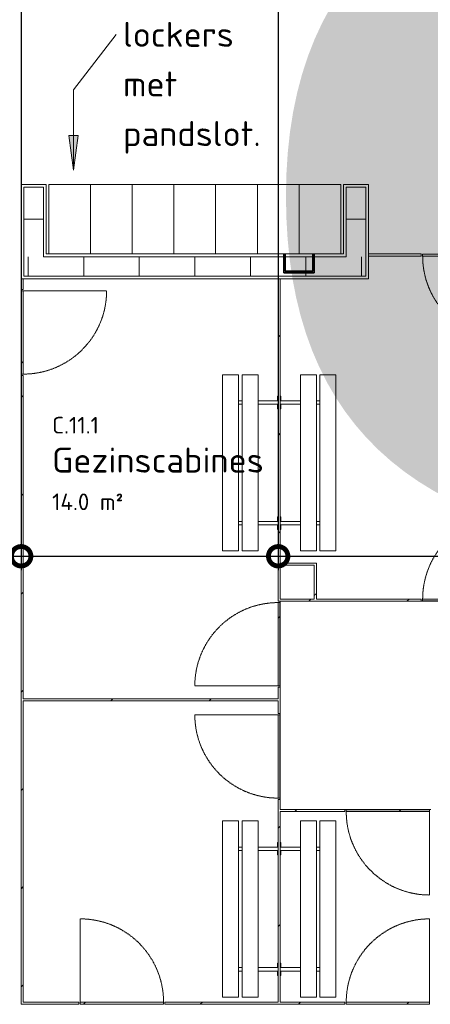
# Model space of a CAD drawing. Header units: millimetres. Extents: x 2016 to 102618, y -16590 to 68005.
# Tile 143 of 256: x 47489 to 50445, y 19798 to 26887. Entities that reach past the tile are written whole.
import ezdxf

# ---------------------------------------------------------------- set-up
doc = ezdxf.new("R2010")
doc.units = ezdxf.units.MM
doc.linetypes.add('Hidden', pattern=[6.5, 4.5, -2])
for name, color, linetype, lineweight in [('A-ANNO-DIMS', 211, 'Continuous', 9), ('A-AREA-IDEN', 2, 'Continuous', 9), ('A-DOOR', 31, 'Continuous', 13), ('A-DOOR-HDLN', 31, 'Hidden', 9), ('A-DOOR-OPNG', 31, 'Continuous', 18), ('A-FLOR', 192, 'Continuous', 13), ('A-WALL', 113, 'Continuous', 13), ('A-WALL-FNSH', 113, 'Continuous', 25), ('A-WALL-PATT', 111, 'Continuous', 25), ('G-ANNO-TEXT', 231, 'Continuous', 9), ('I-FURN', 30, 'Continuous', 13), ('S-COLS', 52, 'Continuous', 13)]:
    doc.layers.add(name, color=color, linetype=linetype, lineweight=lineweight)
doc.styles.add('ISOCPEUR_2', font='isocpeur.ttf', dxfattribs={"height": 180})
doc.styles.add('ISOCPEUR_4', font='isocpeur.ttf', dxfattribs={"height": 120})
doc.dimstyles.new('00_VCS_maatvoering_1_8', dxfattribs={"dimscale": 304.8, "dimtxt": 179.276612, "dimasz": 0.918635, "dimexe": 0.328084, "dimexo": 0.0625, "dimgap": 0.164042, "dimtad": 1, "dimdec": 0, "dimzin": 0, "dimdsep": 46, "dimtxsty": 'ISOCPEUR_2', "dimblk1": 'DOTSMALL', "dimblk2": 'DOTSMALL', "dimsah": 1, "dimcen": 0.09, "dimdle": 0.328084, "dimadec": 0, "dimazin": 0, "dimtfac": 1, "dimtdec": 4, "dimtix": 1, "dimtmove": 0, "dimatfit": 3, "dimfxl": 0.328084, "dimfxlon": 1, "dimtvp": 1, "dimtolj": 1, "dimtzin": 0, "dimarcsym": 2})
pattern_1 = [(45, (0, 0), (-353.5534, 353.5534), [])]

# ---------------------------------------------------------------- blocks, each defined once
blk = doc.blocks.new('28_3B_staal - kolom - buis vierkant warm - K220x220x10-V39-00 Begane grond')
at = {"layer": 'S-COLS', "lineweight": 35}
for p, q in [((-110, 25), (-110, -110)), ((-100, -100), (-100, 25)), ((100, 25), (100, -100)), ((110, -110), (110, 25)), ((-110, -110), (110, -110)), ((100, -100), (-100, -100))]:
    blk.add_line(p, q, dxfattribs=at)
blk = doc.blocks.new('32_0_sanitairdeur_HPL - b 600 x h 2202 hout-V42-00 Begane grond')
at = {"layer": 'A-DOOR-OPNG', "lineweight": 5}
h = blk.add_hatch(dxfattribs=at)
h.set_pattern_fill('FP_63', color=256, style=0, pattern_type=2)
h.set_pattern_definition([(135, (22390, -49357.5), (-353.5534, -353.5534), [])])
h.paths.add_polyline_path([(300, -7.5), (300, 5.5), (-300, 5.5), (-300, -7.5), (250.8, -7.5)], flags=0)
at = {"layer": 'A-DOOR', "lineweight": 18}
for p, q in [((-300, 5.5), (300, 5.5)), ((-300, -7.5), (-300, 5.5)), ((300, 5.5), (300, -7.5)), ((300, -7.5), (-300, -7.5))]:
    blk.add_line(p, q, dxfattribs=at)
at = {"layer": 'A-DOOR-HDLN'}
blk.add_line((300, -7.5), (300, -607.6), dxfattribs=at)
blk.add_arc((300.1, -7.5), 600.1, 180, 269.99584, dxfattribs=at)
at = {"layer": 'A-DOOR-OPNG'}
blk.add_line((-300, -7.5), (300, -7.5), dxfattribs=at)
blk = doc.blocks.new('84_06_zitbank kleedcabine - 84_06_zitbank kleedcabine-1616408-00 Begane grond')
at = {"layer": 'I-FURN'}
for p, q in [((205, 0), (205, -5.1)), ((205, -5.1), (237.5, -5.1)), ((237.5, -145.2), (237.5, -5.1)), ((262.5, -5.1), (262.5, -145)), ((262.5, -5.1), (295, -5.1)), ((295, -5.1), (295, 0)), ((1073.2, 0), (1073.2, -5.1)), ((1073.2, -5.1), (1105.7, -5.1)), ((1105.7, -145), (1105.7, -5.1)), ((1130.7, -5.1), (1130.7, -145)), ((1130.7, -5.1), (1163.2, -5.1)), ((1163.2, -5.1), (1163.2, 0)), ((1318.2, -145), (50, -145)), ((50, -150), (50, -145)), ((50, -255), (50, -150)), ((1318.2, -145), (1318.2, -150)), ((1318.2, -150), (1318.2, -255)), ((50, -260), (50, -255)), ((50, -260), (1318.2, -260)), ((237.5, -285.2), (237.5, -259.8)), ((262.5, -260), (262.5, -285)), ((1105.7, -285), (1105.7, -260)), ((1130.7, -260), (1130.7, -285)), ((1318.2, -255), (1318.2, -260)), ((1318.2, -285), (50, -285)), ((50, -290), (50, -285)), ((50, -395), (50, -290)), ((1318.2, -285), (1318.2, -290)), ((1318.2, -290), (1318.2, -395)), ((50, -400), (50, -395)), ((50, -400), (1318.2, -400)), ((1318.2, -395), (1318.2, -400))]:
    blk.add_line(p, q, dxfattribs=at)
blk = doc.blocks.new('32_0_sanitairdeur_HPL - b 600 x h 2202 hout-V43-00 Begane grond')
at = {"layer": 'A-DOOR-OPNG', "lineweight": 5}
h = blk.add_hatch(dxfattribs=at)
h.set_pattern_fill('FP_64', color=256, style=0, pattern_type=2)
h.set_pattern_definition([(315, (-21582.5, 49357.5), (353.5534, 353.5534), [])])
h.paths.add_polyline_path([(-300, -5.5), (300, -5.5), (300, 7.5), (-300, 7.5)], flags=0)
at = {"layer": 'A-DOOR', "lineweight": 18}
for p, q in [((300, 7.5), (-300, 7.5)), ((-300, 7.5), (-300, -5.5)), ((300, -5.5), (300, 7.5)), ((-300, -5.5), (300, -5.5))]:
    blk.add_line(p, q, dxfattribs=at)
at = {"layer": 'A-DOOR-HDLN'}
blk.add_line((300, 7.5), (300, 607.6), dxfattribs=at)
blk.add_arc((300.1, 7.5), 600.1, 90.00416, 180, dxfattribs=at)
at = {"layer": 'A-DOOR-OPNG'}
blk.add_line((-300, 7.5), (300, 7.5), dxfattribs=at)
blk = doc.blocks.new('32_0_sanitairdeur_HPL - b 600 x h 2202 hout-V44-00 Begane grond')
at = {"layer": 'A-DOOR-OPNG', "lineweight": 5}
h = blk.add_hatch(dxfattribs=at)
h.set_pattern_fill('FP_65', color=256, style=0, pattern_type=2)
h.set_pattern_definition([(45, (-50690, -22707.5), (-353.5534, 353.5534), [])])
h.paths.add_polyline_path([(300, -5.5), (300, 7.5), (-300, 7.5), (-300, -5.5), (-113.3, -5.5)], flags=0)
at = {"layer": 'A-DOOR', "lineweight": 18}
for p, q in [((300, 7.5), (-300, 7.5)), ((-300, 7.5), (-300, -5.5)), ((300, -5.5), (300, 7.5)), ((-300, -5.5), (300, -5.5))]:
    blk.add_line(p, q, dxfattribs=at)
at = {"layer": 'A-DOOR-HDLN'}
blk.add_line((300, 7.5), (300, 607.6), dxfattribs=at)
blk.add_arc((300.1, 7.5), 600.1, 90.00416, 180, dxfattribs=at)
at = {"layer": 'A-DOOR-OPNG'}
blk.add_line((-300, 7.5), (300, 7.5), dxfattribs=at)
blk = doc.blocks.new('32_0_sanitairdeur_HPL - b 600 x h 2202 hout-V62-00 Begane grond')
at = {"layer": 'A-DOOR-OPNG', "lineweight": 5}
h = blk.add_hatch(dxfattribs=at)
h.set_pattern_fill('FP_82', color=256, style=0, pattern_type=2)
h.set_pattern_definition([(225, (48225, 19805.5), (353.5534, -353.5534), [])])
h.paths.add_polyline_path([(33.2, 5.5), (-300, 5.5), (-300, -7.5), (300, -7.5), (300, 5.5)], flags=0)
at = {"layer": 'A-DOOR', "lineweight": 18}
for p, q in [((-300, 5.5), (300, 5.5)), ((-300, -7.5), (-300, 5.5)), ((300, 5.5), (300, -7.5)), ((300, -7.5), (-300, -7.5))]:
    blk.add_line(p, q, dxfattribs=at)
at = {"layer": 'A-DOOR-HDLN'}
blk.add_line((300, -7.5), (300, -607.6), dxfattribs=at)
blk.add_arc((300.1, -7.5), 600.1, 180, 269.99584, dxfattribs=at)
at = {"layer": 'A-DOOR-OPNG'}
blk.add_line((-300, -7.5), (300, -7.5), dxfattribs=at)
blk = doc.blocks.new('32_0_sanitairdeur_HPL - b 600 x h 2202 hout-V69-00 Begane grond')
at = {"layer": 'A-DOOR-OPNG', "lineweight": 5}
h = blk.add_hatch(dxfattribs=at)
h.set_pattern_fill('FP_88', color=256, style=0, pattern_type=2)
h.set_pattern_definition([(45, (-50140, -21192.5), (-353.5534, 353.5534), [])])
h.paths.add_polyline_path([(21.9, -7.5), (300, -7.5), (300, 5.5), (-300, 5.5), (-300, -7.5)], flags=0)
at = {"layer": 'A-DOOR', "lineweight": 18}
for p, q in [((-300, 5.5), (300, 5.5)), ((-300, -7.5), (-300, 5.5)), ((300, 5.5), (300, -7.5)), ((300, -7.5), (-300, -7.5))]:
    blk.add_line(p, q, dxfattribs=at)
at = {"layer": 'A-DOOR-HDLN'}
blk.add_line((300, -7.5), (300, -607.6), dxfattribs=at)
blk.add_arc((300.1, -7.5), 600.1, 180, 269.99584, dxfattribs=at)
at = {"layer": 'A-DOOR-OPNG'}
blk.add_line((-300, -7.5), (300, -7.5), dxfattribs=at)
blk = doc.blocks.new('32_0_sanitairdeur_HPL - b 600 x h 2202 hout-V70-00 Begane grond')
at = {"layer": 'A-DOOR-OPNG', "lineweight": 5}
h = blk.add_hatch(dxfattribs=at)
h.set_pattern_fill('FP_89', color=256, style=0, pattern_type=2)
h.set_pattern_definition([(45, (-50140, -19805.5), (-353.5534, 353.5534), [])])
h.paths.add_polyline_path([(300, -5.5), (300, 7.5), (-300, 7.5), (-300, -5.5)], flags=0)
at = {"layer": 'A-DOOR', "lineweight": 18}
for p, q in [((300, 7.5), (-300, 7.5)), ((-300, 7.5), (-300, -5.5)), ((300, -5.5), (300, 7.5)), ((-300, -5.5), (300, -5.5))]:
    blk.add_line(p, q, dxfattribs=at)
at = {"layer": 'A-DOOR-HDLN'}
blk.add_line((300, 7.5), (300, 607.6), dxfattribs=at)
blk.add_arc((300.1, 7.5), 600.1, 90.00416, 180, dxfattribs=at)
at = {"layer": 'A-DOOR-OPNG'}
blk.add_line((-300, 7.5), (300, 7.5), dxfattribs=at)
blk = doc.blocks.new('32_0_sanitairdeur_HPL - b 600 x h 2202 hout-V163-00 Begane grond')
at = {"layer": 'A-DOOR-OPNG', "lineweight": 5}
h = blk.add_hatch(dxfattribs=at)
h.set_pattern_fill('FP_169', color=256, style=0, pattern_type=2)
h.set_pattern_definition([(315, (-24635, 47507.5), (353.5534, 353.5534), [])])
h.paths.add_polyline_path([(-300, -7.5), (300, -7.5), (300, 5.5), (-300, 5.5)], flags=0)
at = {"layer": 'A-DOOR', "lineweight": 18}
for p, q in [((-300, 5.5), (300, 5.5)), ((-300, -7.5), (-300, 5.5)), ((300, 5.5), (300, -7.5)), ((300, -7.5), (-300, -7.5))]:
    blk.add_line(p, q, dxfattribs=at)
at = {"layer": 'A-DOOR-HDLN'}
blk.add_line((300, -7.5), (300, -607.6), dxfattribs=at)
blk.add_arc((300.1, -7.5), 600.1, 180, 269.99584, dxfattribs=at)
at = {"layer": 'A-DOOR-OPNG'}
blk.add_line((-300, -7.5), (300, -7.5), dxfattribs=at)
blk = doc.blocks.new('32_0_sanitairdeur_HPL - b 600 x h 2202 hout-V164-00 Begane grond')
at = {"layer": 'A-DOOR-OPNG', "lineweight": 5}
h = blk.add_hatch(dxfattribs=at)
h.set_pattern_fill('FP_170', color=256, style=0, pattern_type=2)
h.set_pattern_definition([(45, (-50690, -25192.5), (-353.5534, 353.5534), [])])
h.paths.add_polyline_path([(195, -7.5), (300, -7.5), (300, 5.5), (-300, 5.5), (-300, -7.5), (-113.3, -7.5)], flags=0)
at = {"layer": 'A-DOOR', "lineweight": 18}
for p, q in [((-300, 5.5), (300, 5.5)), ((-300, -7.5), (-300, 5.5)), ((300, 5.5), (300, -7.5)), ((300, -7.5), (-300, -7.5))]:
    blk.add_line(p, q, dxfattribs=at)
at = {"layer": 'A-DOOR-HDLN'}
blk.add_line((300, -7.5), (300, -607.6), dxfattribs=at)
blk.add_arc((300.1, -7.5), 600.1, 180, 269.99584, dxfattribs=at)
at = {"layer": 'A-DOOR-OPNG'}
blk.add_line((-300, -7.5), (300, -7.5), dxfattribs=at)
blk = doc.blocks.new('84_06_zitbank kleedcabine - 84_06_zitbank kleedcabine-962581-00 Begane grond')
at = {"layer": 'I-FURN'}
for p, q in [((1318.2, 400), (50, 400)), ((50, 395), (50, 400)), ((50, 290), (50, 395)), ((1318.2, 400), (1318.2, 395)), ((1318.2, 395), (1318.2, 290)), ((50, 285), (50, 290)), ((50, 285), (1318.2, 285)), ((237.5, 259.8), (237.5, 285.2)), ((262.5, 285), (262.5, 260)), ((1105.7, 260), (1105.7, 285)), ((1130.7, 285), (1130.7, 260)), ((1318.2, 290), (1318.2, 285)), ((1318.2, 260), (50, 260)), ((50, 255), (50, 260)), ((50, 150), (50, 255)), ((1318.2, 260), (1318.2, 255)), ((1318.2, 255), (1318.2, 150)), ((50, 145), (50, 150)), ((50, 145), (1318.2, 145)), ((237.5, 5.1), (237.5, 145.2)), ((262.5, 145), (262.5, 5.1)), ((1105.7, 5.1), (1105.7, 145)), ((1130.7, 145), (1130.7, 5.1)), ((1318.2, 150), (1318.2, 145)), ((237.5, 5.1), (205, 5.1)), ((205, 5.1), (205, 0)), ((295, 5.1), (262.5, 5.1)), ((295, 0), (295, 5.1)), ((1105.7, 5.1), (1073.2, 5.1)), ((1073.2, 5.1), (1073.2, 0)), ((1163.2, 5.1), (1130.7, 5.1)), ((1163.2, 0), (1163.2, 5.1))]:
    blk.add_line(p, q, dxfattribs=at)
blk = doc.blocks.new('74_VCS_FU_lockers - 74_VCS_FU_lockers-4230542-00 Begane grond')
at = {"layer": 'I-FURN'}
for p, q in [((300, 0), (0, 0)), ((0, 0), (0, -500)), ((600, 0), (300, 0)), ((300, 0), (300, -500)), ((300, -500), (300, 0)), ((900, 0), (600, 0)), ((600, 0), (600, -500)), ((600, -500), (600, 0)), ((1200, 0), (900, 0)), ((900, 0), (900, -500)), ((900, -500), (900, 0)), ((1500, 0), (1200, 0)), ((1200, 0), (1200, -500)), ((1200, -500), (1200, 0)), ((1800, 0), (1500, 0)), ((1500, 0), (1500, -500)), ((1500, -500), (1500, 0)), ((2100, 0), (1800, 0)), ((1800, 0), (1800, -500)), ((1800, -500), (1800, 0)), ((2100, -500), (2100, 0)), ((0, -500), (300, -500)), ((300, -500), (600, -500)), ((600, -500), (900, -500)), ((900, -500), (1200, -500)), ((1200, -500), (1500, -500)), ((1500, -500), (1800, -500)), ((1800, -500), (2100, -500))]:
    blk.add_line(p, q, dxfattribs=at)
blk = doc.blocks.new('_DotSmall')
at = {"color": 0, "linetype": 'ByBlock', "const_width": 0.5}
blk.add_lwpolyline([(-0.0625, 0, 1), (0.0625, 0, 1)], format="xyb", close=True, dxfattribs=at)

msp = doc.modelspace()

# ---------------------------------------------------------------- hatches: boundary and pattern name
at = {"layer": 'A-WALL-PATT', "lineweight": 5}
h = msp.add_hatch(dxfattribs=at)
h.set_pattern_fill('FP_383', color=256, angle=270, style=0, pattern_type=2)
h.set_pattern_definition([(180, (47680, 25450), (-5e-14, -400), [])])
h.paths.add_polyline_path([(47660, 25180), (47660, 25680), (47520, 25680), (47520, 25180)], flags=0)
h = msp.add_hatch(dxfattribs=at)
h.set_pattern_fill('FP_384', color=256, angle=-90, style=0, pattern_type=2)
h.set_pattern_definition([(0, (49820, 25450), (0, 400), [])])
h.paths.add_polyline_path([(49980, 25180), (49980, 25680), (49840, 25680), (49840, 25180)], flags=0)
h = msp.add_hatch(dxfattribs=at)
h.set_pattern_fill('FP_382', color=256, angle=-90, style=0, pattern_type=2)
h.set_pattern_definition([(90, (48750, 25020), (-400, 2e-14), [])])
h.paths.add_polyline_path([(49635, 25040), (49980, 25040), (49980, 25180), (49610, 25180), (49610, 25065), (49390, 25065), (49390, 25180), (47520, 25180), (47520, 25040), (49610, 25040)], flags=0)
h.paths.add_polyline_path([(49600, 25075), (49600, 25180), (49400, 25180), (49400, 25075)], flags=0)
h = msp.add_hatch(dxfattribs=at)
h.set_pattern_fill('FP_31', color=256, style=0, pattern_type=2)
h.set_pattern_definition(pattern_1)
h.paths.add_polyline_path([(47500, 19798), (47515, 19798), (47515, 24325), (47500, 24325), (47500, 19830)], flags=0)
h.paths.add_polyline_path([(47500, 24945), (47515, 24945), (47515, 25020), (47500, 25020)], flags=0)
h = msp.add_hatch(dxfattribs=at)
h.set_pattern_fill('FP_31', color=256, style=0, pattern_type=2)
h.set_pattern_definition(pattern_1)
h.paths.add_polyline_path([(49350, 19813), (49365, 19813), (49364.6, 21272.5), (49350, 21272.5), (49350, 20035.2)], flags=0)
h.paths.add_polyline_path([(49365, 21892.5), (49365, 22080), (49350, 22080), (49350, 21892.5), (49363, 21892.5)], flags=0)
h.paths.add_polyline_path([(49350, 22700), (49365, 22700), (49365, 25020), (49350, 25020), (49350, 22711.5)], flags=0)
h = msp.add_hatch(dxfattribs=at)
h.set_pattern_fill('FP_31', color=256, style=0, pattern_type=2)
h.set_pattern_definition(pattern_1)
h.paths.add_polyline_path([(49625, 22715), (49625, 22960), (49610, 22960), (49610, 22715)], flags=0)
h = msp.add_hatch(dxfattribs=at)
h.set_pattern_fill('FP_31', color=256, style=0, pattern_type=2)
h.set_pattern_definition(pattern_1)
h.paths.add_polyline_path([(49365, 22700), (50380, 22700), (50380, 22715), (49365, 22715)], flags=0)
h.paths.add_polyline_path([(51000, 22700), (51200, 22700), (51200, 22715), (51000, 22715)], flags=0)
h = msp.add_hatch(dxfattribs=at)
h.set_pattern_fill('FP_31', color=256, style=0, pattern_type=2)
h.set_pattern_definition(pattern_1)
h.paths.add_polyline_path([(48917.4, 21982.5), (49350, 21982.5), (49350, 21997.5), (47515, 21997.5), (47515, 21982.5), (48701.1, 21982.5)], flags=0)
h = msp.add_hatch(dxfattribs=at)
h.set_pattern_fill('FP_31', color=256, style=0, pattern_type=2)
h.set_pattern_definition(pattern_1)
h.paths.add_polyline_path([(58850, 21185), (59430, 21185), (59430, 21200), (58850, 21200)], flags=0)
h.paths.add_polyline_path([(60532.4, 21185), (60660, 21185), (60660, 21200), (60050, 21200), (60050, 21185), (60455, 21185)], flags=0)
h.paths.add_polyline_path([(61440, 21185), (61440, 21200), (61280, 21200), (61280, 21185), (61420, 21185)], flags=0)
h.paths.add_polyline_path([(50576.7, 21185), (51030, 21185), (51030, 21200), (50450, 21200), (50450, 21185), (50565, 21185)], flags=0)
h.paths.add_polyline_path([(49747.1, 21185), (49830, 21185), (49830, 21200), (49365, 21200), (49365.1, 21185), (49655, 21185)], flags=0)
h.paths.add_polyline_path([(51650, 21185), (52230, 21185), (52230, 21200), (51650, 21200)], flags=0)
h.paths.add_polyline_path([(58055, 21185), (58230, 21185), (58230, 21200), (57650, 21200), (57650, 21185), (58043.5, 21185)], flags=0)
h.paths.add_polyline_path([(55515, 21185), (55830, 21185), (55830, 21200), (55250, 21200), (55250, 21185), (55365, 21185)], flags=0)
h.paths.add_polyline_path([(52850, 21185), (53430, 21185), (53430, 21200), (52850, 21200)], flags=0)
h.paths.add_polyline_path([(56855, 21185), (57030, 21185), (57030, 21200), (56450, 21200), (56450, 21185), (56820, 21185)], flags=0)
h.paths.add_polyline_path([(54050, 21185), (54630, 21185), (54630, 21200), (54050, 21200)], flags=0)
h = msp.add_hatch(dxfattribs=at)
h.set_pattern_fill('FP_31', color=256, style=0, pattern_type=2)
h.set_pattern_definition(pattern_1)
h.paths.add_polyline_path([(60560, 19798), (60660, 19798), (60660, 19813), (60050, 19813), (60050, 19798), (60532.4, 19798)], flags=0)
h.paths.add_polyline_path([(47915, 19798), (47915, 19813), (47515, 19813), (47515, 19798)], flags=0)
h.paths.add_polyline_path([(48917.4, 19798), (49830, 19798), (49830, 19813), (48535, 19813), (48535, 19798)], flags=0)
h.paths.add_polyline_path([(50450, 19798), (51030, 19798), (51030, 19813), (50450, 19813)], flags=0)
h.paths.add_polyline_path([(59255, 19798), (59430, 19798), (59430, 19813), (58850, 19813), (58850, 19798), (59220, 19798)], flags=0)
h.paths.add_polyline_path([(58055, 19798), (58230, 19798), (58230, 19813), (57650, 19813), (57650, 19798), (58043.5, 19798)], flags=0)
h.paths.add_polyline_path([(51650, 19798), (52230, 19798), (52230, 19813), (51650, 19813)], flags=0)
h.paths.add_polyline_path([(56855, 19798), (57030, 19798), (57030, 19813), (56450, 19813), (56450, 19798), (56820, 19798)], flags=0)
h.paths.add_polyline_path([(52850, 19798), (53430, 19798), (53430, 19813), (52850, 19813)], flags=0)
h.paths.add_polyline_path([(55655, 19798), (55830, 19798), (55830, 19813), (55250, 19813), (55250, 19798), (55620, 19798)], flags=0)
h.paths.add_polyline_path([(54050, 19798), (54630, 19798), (54630, 19813), (54050, 19813)], flags=0)
h.paths.add_polyline_path([(61438.5, 19798), (61440, 19798), (61440, 19813), (61280, 19813), (61280, 19798), (61420, 19798)], flags=0)
at = {"layer": 'G-ANNO-TEXT'}
msp.add_hatch(color=10, dxfattribs=at).paths.add_polyline_path([(47876.5, 25803.6), (47909.4, 26053.6), (47843.6, 26053.6)], flags=0)

# ---------------------------------------------------------------- linework, layer by layer
at = {"layer": 'A-FLOR'}
for p, q in [((49365, 22080), (49365, 22700)), ((50380, 22700), (51000, 22700)), ((49365, 21272.5), (49365, 21892.5)), ((50450, 21200), (49830, 21200))]:
    msp.add_line(p, q, dxfattribs=at)
at = {"layer": 'A-WALL', "color": 250, "lineweight": 18}
for p, q in [((47520, 25040), (47520, 25680)), ((47660, 25680), (47520, 25680)), ((47660, 25180), (47660, 25680)), ((49980, 25680), (49840, 25680)), ((49840, 25680), (49840, 25200)), ((49980, 25680), (49980, 25040)), ((49390, 25180), (47660, 25180)), ((49600, 25180), (49400, 25180)), ((49840, 25180), (49610, 25180)), ((49840, 25200), (49840, 25180)), ((49980, 25040), (47520, 25040))]:
    msp.add_line(p, q, dxfattribs=at)
at = {"layer": 'A-WALL-FNSH', "color": 7, "lineweight": 13}
for p, q in [((47500, 25700), (47500, 25020)), ((47680, 25700), (47500, 25700)), ((47680, 25200), (47680, 25700)), ((50000, 25700), (49820, 25700)), ((49820, 25700), (49820, 25200)), ((50000, 25020), (50000, 25700)), ((47700, 25200), (47680, 25200)), ((49820, 25200), (49800, 25200)), ((47500, 25020), (50000, 25020))]:
    msp.add_line(p, q, dxfattribs=at)
at = {"layer": 'A-WALL-FNSH', "color": 10, "lineweight": 9}
for p, q in [((50380, 25200), (50000, 25200)), ((50000, 25185), (50380, 25185)), ((50380, 25185), (50380, 25200)), ((47500, 25020), (47500, 24945)), ((47515, 24945), (47515, 25020)), ((49350, 25020), (49350, 22700)), ((49365, 22975), (49365, 25020)), ((47500, 24945), (47515, 24945)), ((47500, 24325), (47500, 19798)), ((47515, 24325), (47500, 24325)), ((47515, 21997.5), (47515, 24325)), ((49625, 22975), (49365, 22975)), ((49625, 22715), (49625, 22975)), ((49365, 22715), (49365, 22960)), ((49365, 22960), (49610, 22960)), ((49610, 22960), (49610, 22715)), ((49350, 22700), (50380, 22700)), ((49610, 22715), (49365, 22715)), ((50380, 22715), (49625, 22715)), ((50380, 22700), (50380, 22715)), ((49350, 22080), (49350, 21997.5)), ((49365, 22080), (49350, 22080)), ((49365, 21892.5), (49365, 22080)), ((49350, 21997.5), (47515, 21997.5)), ((47515, 21982.5), (49350, 21982.5)), ((47515, 19813), (47515, 21982.5)), ((49350, 21982.5), (49350, 21892.5)), ((49350, 21892.5), (49365, 21892.5)), ((49350, 21272.5), (49350, 19813)), ((49365, 21272.5), (49350, 21272.5)), ((49365, 21200), (49365, 21272.5)), ((49830, 21200), (49365, 21200)), ((49830, 21185), (49830, 21200)), ((49365, 19813), (49365, 21185)), ((49365, 21185), (49830, 21185)), ((47500, 19798), (47915, 19798)), ((47915, 19813), (47515, 19813)), ((47915, 19798), (47915, 19813)), ((49350, 19813), (48535, 19813)), ((48535, 19813), (48535, 19798)), ((48535, 19798), (49830, 19798)), ((49830, 19813), (49365, 19813)), ((49830, 19798), (49830, 19813))]:
    msp.add_line(p, q, dxfattribs=at)
at = {"layer": 'G-ANNO-TEXT', "color": 10}
for p, q in [((47876.5, 26381.6), (48182.8, 26781)), ((47876.5, 25803.6), (47876.5, 26381.6)), ((47909.4, 26053.6), (47843.6, 26053.6)), ((47843.6, 26053.6), (47876.5, 25803.6)), ((47876.5, 25803.6), (47909.4, 26053.6))]:
    msp.add_line(p, q, dxfattribs=at)

# ---------------------------------------------------------------- block references
at = {"layer": 'A-DOOR'}
for name, p in [('32_0_sanitairdeur_HPL - b 600 x h 2202 hout-V164-00 Begane grond', (50690, 25192.5)), ('32_0_sanitairdeur_HPL - b 600 x h 2202 hout-V44-00 Begane grond', (50690, 22707.5)), ('32_0_sanitairdeur_HPL - b 600 x h 2202 hout-V69-00 Begane grond', (50140, 21192.5)), ('32_0_sanitairdeur_HPL - b 600 x h 2202 hout-V70-00 Begane grond', (50140, 19805.5))]:
    msp.add_blockref(name, p, dxfattribs=at)
for name, p, rotation in [('32_0_sanitairdeur_HPL - b 600 x h 2202 hout-V163-00 Begane grond', (47507.5, 24635), 90.00000000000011), ('32_0_sanitairdeur_HPL - b 600 x h 2202 hout-V42-00 Begane grond', (49357.5, 22390), 269.9999999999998), ('32_0_sanitairdeur_HPL - b 600 x h 2202 hout-V43-00 Begane grond', (49357.5, 21582.5), 89.99999999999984), ('32_0_sanitairdeur_HPL - b 600 x h 2202 hout-V62-00 Begane grond', (48225, 19805.5), 180)]:
    msp.add_blockref(name, p, dxfattribs=dict(at, rotation=rotation))
at = {"layer": 'I-FURN'}
msp.add_blockref('74_VCS_FU_lockers - 74_VCS_FU_lockers-4230542-00 Begane grond', (47700, 25700), dxfattribs=at)
for name, p, rotation in [('84_06_zitbank kleedcabine - 84_06_zitbank kleedcabine-1616408-00 Begane grond', (49350, 24380), 269.9999999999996), ('84_06_zitbank kleedcabine - 84_06_zitbank kleedcabine-962581-00 Begane grond', (49365, 24380), 270.0000000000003), ('84_06_zitbank kleedcabine - 84_06_zitbank kleedcabine-1616408-00 Begane grond', (49350, 21168), 269.9999999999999), ('84_06_zitbank kleedcabine - 84_06_zitbank kleedcabine-1616408-00 Begane grond', (49365, 19799.8), 90.00000000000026)]:
    msp.add_blockref(name, p, dxfattribs=dict(at, rotation=rotation))
at = {"layer": 'S-COLS'}
msp.add_blockref('28_3B_staal - kolom - buis vierkant warm - K220x220x10-V39-00 Begane grond', (49500, 25175), dxfattribs=at)

# ---------------------------------------------------------------- texts
at = {"layer": 'A-AREA-IDEN', "attachment_point": 1}
for s, insert, char_height, width, style in [('C.11.1', (47722.6, 24027.2), 120, 416.877, 'ISOCPEUR_4'), ('Gezinscabines', (47722.6, 23805.7), 180, 1811.814, 'ISOCPEUR_2'), ('14.0 m²', (47722.6, 23475.5), 120, 657.384, 'ISOCPEUR_4')]:
    msp.add_mtext(s, dxfattribs=dict(at, insert=insert, char_height=char_height, width=width, style=style))
at = {"layer": 'G-ANNO-TEXT', "color": 7, "char_height": 180, "attachment_point": 1, "style": 'ISOCPEUR_2'}
for s, insert, width in [('lockers ', (48232.8, 26871), 1106.329), ('met ', (48232.8, 26513.9), 625.316), ('pandslot.', (48232.8, 26156.7), 1202.531)]:
    msp.add_mtext(s, dxfattribs=dict(at, insert=insert, width=width))

# ---------------------------------------------------------------- dimensions: what is measured, and where the dimension line sits
at = {"layer": 'A-ANNO-DIMS'}
for base, p1, p2, override in [((47500, 23023.6), (45200, 23123.6), (47500, 23123.6), {"dimpost": '<>', "dimfxl": 2300}), ((49350, 23023.6), (47500, 23123.6), (49350, 23123.6), {"dimpost": '<>', "dimfxl": 1850}), ((51200, 23023.6), (49350, 23123.6), (51200, 23123.6), {"dimpost": '<>', "dimfxl": 1850})]:
    msp.add_linear_dim(base=base, p1=p1, p2=p2, dimstyle='00_VCS_maatvoering_1_8', override=override, dxfattribs=at).render()

doc.saveas('drawing.dxf')
